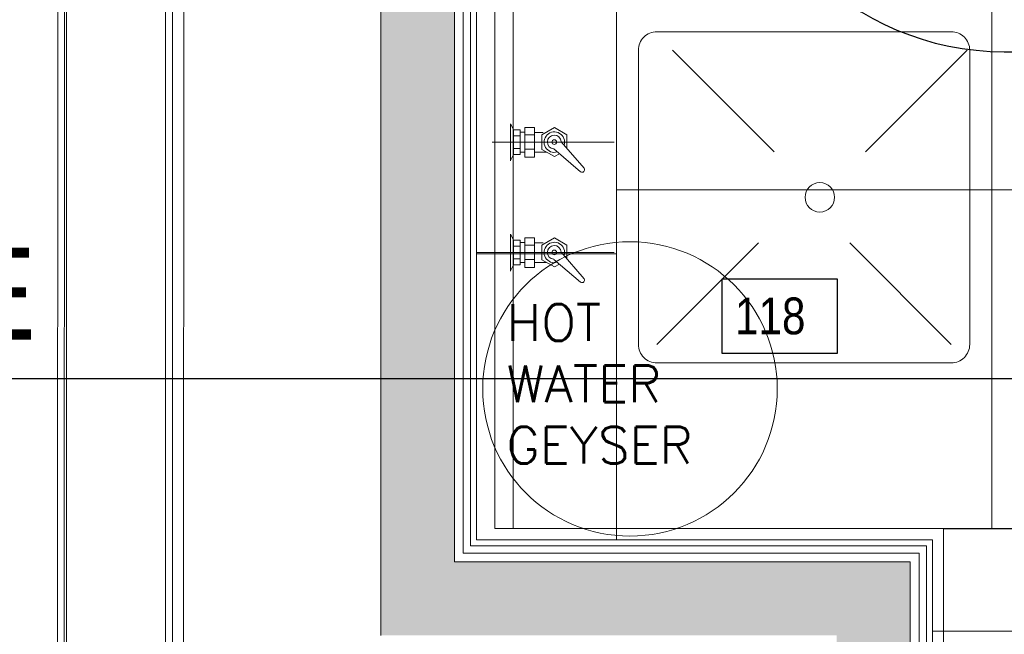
# Model space of a CAD drawing. Header units: millimetres. Extents: x -125266 to 274256, y -711690 to -301689.
# Tile 255 of 256: x -61741 to -60403, y -344306 to -343471. Entities that reach past the tile are written whole.
import ezdxf

# ---------------------------------------------------------------- set-up
doc = ezdxf.new("R2010")
doc.units = ezdxf.units.MM
doc.linetypes.add('CONTINOUS', pattern=[0])
for name, color, linetype, lineweight in [('A-DETL-MBND', 5, 'Continuous', 9), ('A-GLAZ-CURT', 8, 'Continuous', 9), ('AD Wall', 8, 'Continuous', 15), ('ARCH', 7, 'Continuous', 0), ('CEILING', 8, 'Continuous', 5), ('Equipment', 8, 'Continuous', 0), ('Finished Line', 7, 'Continuous', 0), ('HOOD', 6, 'Continuous', 0), ('Legend', 5, 'Continuous', 0), ('MEPTEK HVAC-Kitchen Exhaust Air Duct', 30, 'Continuous', 30), ('MEPTEK HVAC-Kitchen Fresh Air Duct', 3, 'Continuous', 30), ('MEPTEK-TEXT1', 7, 'Continuous', 30), ('Plaster Line', 7, 'Continuous', 0)]:
    doc.layers.add(name, color=color, linetype=linetype, lineweight=lineweight)
for name, color, linetype in [('Equip Code', 1, 'Continuous'), ('Equipment Name', 7, 'Continuous'), ('Light Equipment', 8, 'Continuous'), ('Model_Top', 7, 'Continuous')]:
    doc.layers.add(name, color=color, linetype=linetype)
doc.styles.add('Raar', font='arial.ttf', dxfattribs={"width": 0.8})
doc.styles.add('REVAC', font='verdana.ttf', dxfattribs={"height": 50})
doc.styles.get("Standard").update_dxf_attribs({"font": 'ARIALN.TTF'})
doc.styles.add('Times New Roman', font='times.ttf', dxfattribs={"height": 150})
doc.dimstyles.new('ARA-125', dxfattribs={"dimtxt": 200, "dimasz": 75, "dimexe": 0, "dimexo": 75, "dimgap": 7.5, "dimtad": 0, "dimdec": 0, "dimrnd": 5, "dimdsep": 46, "dimtxsty": 'Times New Roman', "dimblk": 'ARCHTICK', "dimcen": 56.25, "dimdle": 56.25, "dimclrd": 256, "dimclre": 256, "dimclrt": 256, "dimazin": 3, "dimtfac": 1, "dimtdec": 0, "dimtix": 1, "dimtmove": 1, "dimatfit": 3, "dimfxl": 0, "dimtolj": 1, "dimlwd": -1, "dimlwe": 0, "dimarcsym": 0})

# ---------------------------------------------------------------- blocks, each defined once
blk = doc.blocks.new('A_GLASS_PARTITION_TYPE 2 - TYPE 2-49217597-Store 26 at Node L4 Level')
at = {"layer": 'A-GLAZ-CURT', "color": 8, "lineweight": 15}
for p, q in [((610, 7.5), (-610, 7.5)), ((-610, 7.5), (-610, -7.5)), ((610, -7.5), (610, 7.5)), ((-610, -7.5), (610, -7.5)), ((-600, -175), (-650, -175)), ((-650, -175), (-650, -275)), ((-600, -275), (-600, -175)), ((-650, -275), (-600, -275))]:
    blk.add_line(p, q, dxfattribs=at)
blk = doc.blocks.new('Ceilings 86 - Ceilings 58-48037302-Store 26 at Node L4 Level')
at = {"layer": 'A-DETL-MBND', "color": 250, "lineweight": 13}
for p, q in [((586638.5, 74900.4), (585473.7, 74463.6)), ((585521.9, 74335.1), (586686.7, 74771.8))]:
    blk.add_line(p, q, dxfattribs=at)
blk = doc.blocks.new('DIAL-LT-NDE-ZZ-M3-A-100_rvt-1-Store 26 at Node L4 Level')
at = {"layer": 'A-DETL-MBND', "color": 8, "lineweight": 13}
for p, q in [((-576832.7, 135894.1), (-574322.6, 135893.6)), ((-574328.7, 135881.6), (-575572.7, 135881.9))]:
    blk.add_line(p, q, dxfattribs=at)
at = {"color": 8, "lineweight": 13}
for name, p, rotation in [('Ceilings 86 - Ceilings 58-48037302-Store 26 at Node L4 Level', (0, 0), 159.4399999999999), ('A_GLASS_PARTITION_TYPE 2 - TYPE 2-49217597-Store 26 at Node L4 Level', (-574954.6, 136045.3), 179.9900000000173)]:
    blk.add_blockref(name, p, dxfattribs=dict(at, rotation=rotation))
blk = doc.blocks.new('ARCH')
at = {"layer": 'Legend', "ltscale": 15}
h = blk.add_hatch(dxfattribs=at)
h.set_pattern_fill('SACNCR', color=8, scale=25, style=0)
h.paths.add_polyline_path([(-61250.1, -341787), (-61250.1, -342091.1), (-61250.1, -342091.1), (-61250.1, -342141.1), (-61250.1, -344307.9), (-61181.2, -344307.9), (-61181.2, -344307.9), (-61169.1, -344307.9), (-60630.8, -344307.9), (-60630.8, -344920), (-60630.8, -344932), (-61250.1, -344932), (-61250.1, -351457.1), (-61395.2, -351457.1), (-61395.2, -351557.1), (-60383.2, -351557.1), (-60383.2, -352683.7), (-61393.2, -352683.7), (-61393.2, -352783.7), (-60283.2, -352783.7), (-60283.2, -351457.1), (-61150.1, -351457.1), (-61150.1, -346632), (-57589.3, -346632), (-57474.4, -346517.1), (-57545.1, -346446.4), (-57630.7, -346532), (-57700.7, -346532), (-57700.7, -346582), (-58200.7, -346582), (-58200.7, -346532), (-58300.7, -346532), (-58300.7, -346582), (-58800.7, -346582), (-58800.7, -346532), (-58980.8, -346532), (-58980.8, -346426), (-59030.8, -346426), (-59030.8, -346026), (-58980.8, -346026), (-58980.8, -345956), (-59080.8, -345956), (-59080.8, -346532), (-61150.1, -346532), (-61150.1, -345032), (-60530.8, -345032), (-60530.8, -344607), (-59080.8, -344607), (-59080.8, -345032), (-58980.8, -345032), (-58980.8, -344507), (-60530.8, -344507), (-60530.8, -344207.9), (-61150.1, -344207.9), (-61150.1, -341887), (-56700.1, -341887), (-56700.1, -344932), (-58020.8, -344932), (-58020.8, -345032), (-56700.1, -345032), (-56700.1, -345601.3), (-56785.7, -345687), (-56715, -345757.7), (-56600.1, -345642.8), (-56600.1, -341887), (-51541.4, -341887), (-51541.4, -345439.4, 0.002965), (-51441.4, -345409.7), (-51441.4, -341887), (-47645.9, -341887), (-47645.9, -344723.2), (-47445.9, -344723.2), (-47445.9, -344623.2), (-47545.9, -344623.2), (-47545.9, -341887), (-45935.9, -341887), (-45935.9, -344623.2), (-46521.9, -344623.2), (-46521.9, -344723.2), (-45835.9, -344723.2), (-45835.9, -341787), (-45958.9, -341787), (-45958.9, -341787.9), (-46008.9, -341787.9)])
h = blk.add_hatch(dxfattribs=at)
h.set_pattern_fill('SACNCR', color=8, scale=25, style=0)
h.paths.add_polyline_path([(-61250.1, -341787), (-61250.1, -342091.1), (-61250.1, -342091.1), (-61250.1, -342141.1), (-61250.1, -344307.9), (-61181.2, -344307.9), (-61181.2, -344307.9), (-61169.1, -344307.9), (-60630.8, -344307.9), (-60630.8, -344920), (-60630.8, -344932), (-61250.1, -344932), (-61250.1, -351457.1), (-61395.2, -351457.1), (-61395.2, -351557.1), (-60383.2, -351557.1), (-60383.2, -352683.7), (-61393.2, -352683.7), (-61393.2, -352783.7), (-60283.2, -352783.7), (-60283.2, -351457.1), (-61150.1, -351457.1), (-61150.1, -346632), (-57589.3, -346632), (-57474.4, -346517.1), (-57545.1, -346446.4), (-57630.7, -346532), (-57700.7, -346532), (-57700.7, -346582), (-58200.7, -346582), (-58200.7, -346532), (-58300.7, -346532), (-58300.7, -346582), (-58800.7, -346582), (-58800.7, -346532), (-58980.8, -346532), (-58980.8, -346426), (-59030.8, -346426), (-59030.8, -346026), (-58980.8, -346026), (-58980.8, -345956), (-59080.8, -345956), (-59080.8, -346532), (-61150.1, -346532), (-61150.1, -345032), (-60530.8, -345032), (-60530.8, -344607), (-59080.8, -344607), (-59080.8, -345032), (-58980.8, -345032), (-58980.8, -344507), (-60530.8, -344507), (-60530.8, -344207.9), (-61150.1, -344207.9), (-61150.1, -341887), (-56700.1, -341887), (-56700.1, -344932), (-58020.8, -344932), (-58020.8, -345032), (-56700.1, -345032), (-56700.1, -345601.3), (-56785.7, -345687), (-56715, -345757.7), (-56600.1, -345642.8), (-56600.1, -341887), (-51541.4, -341887), (-51541.4, -345439.4, 0.002965), (-51441.4, -345409.7), (-51441.4, -341887), (-47645.9, -341887), (-47645.9, -344723.2), (-47445.9, -344723.2), (-47445.9, -344623.2), (-47545.9, -344623.2), (-47545.9, -341887), (-45935.9, -341887), (-45935.9, -344623.2), (-46521.9, -344623.2), (-46521.9, -344723.2), (-45835.9, -344723.2), (-45835.9, -341787), (-45958.9, -341787), (-45958.9, -341787.9), (-46008.9, -341787.9)])
at = {"layer": 'AD Wall', "lineweight": 0}
for p, q in [((-61250.1, -341787), (-61250.1, -344307.9)), ((-61150.1, -341887), (-61150.1, -344207.9)), ((-61150.1, -344207.9), (-60530.8, -344207.9)), ((-60530.8, -344207.9), (-60530.8, -344507))]:
    blk.add_line(p, q, dxfattribs=at)
at = {"layer": 'AD Wall', "color": 8, "lineweight": 0}
for p, q in [((-61250.1, -341787), (-61250.1, -344307.9)), ((-61150.1, -341887), (-61150.1, -344207.9)), ((-61150.1, -344207.9), (-60530.8, -344207.9)), ((-60530.8, -344207.9), (-60530.8, -344507))]:
    blk.add_line(p, q, dxfattribs=at)
at = {"layer": 'Equip Code'}
blk.add_lwpolyline([(-60786.4, -343924.4), (-60786.4, -343823.3), (-60630.2, -343823.3), (-60630.2, -343924.4)], close=True, dxfattribs=at)
at = {"layer": 'Equipment'}
for p, q in [((-61095.1, -344162.3), (-61095.1, -342662.3)), ((-61095.1, -344162.3), (-61095.1, -342662.3)), ((-61070.1, -344162.3), (-61070.1, -342662.3)), ((-61070.1, -344162.3), (-61070.1, -342662.3)), ((-60930.1, -344162.3), (-60930.1, -342662.3)), ((-60930.1, -344162.3), (-60930.1, -342662.3)), ((-60420.1, -342662.3), (-60420.1, -344162.3)), ((-60420.1, -342662.3), (-60420.1, -344162.3)), ((-60853.7, -343512.3), (-60715.7, -343650.3)), ((-60853.7, -343512.3), (-60715.7, -343650.3)), ((-60453.7, -343512.3), (-60591.7, -343650.3)), ((-60453.7, -343512.3), (-60591.7, -343650.3)), ((-61073.7, -343662.6), (-61073.7, -343612.3)), ((-61073.7, -343612.3), (-61070, -343620.3)), ((-61073.7, -343662.6), (-61073.7, -343612.3)), ((-61073.7, -343612.3), (-61070, -343620.3)), ((-61041.1, -343617.5), (-61054.2, -343617.5)), ((-61054.2, -343617.5), (-61054.2, -343657.7)), ((-61041.1, -343617.5), (-61054.2, -343617.5)), ((-61054.2, -343617.5), (-61054.2, -343657.7)), ((-61041.1, -343657.7), (-61041.1, -343617.5)), ((-61041.1, -343657.7), (-61041.1, -343617.5)), ((-61031.3, -343627.4), (-61014.3, -343617.6)), ((-61031.3, -343627.4), (-61014.3, -343617.6)), ((-61014.3, -343617.6), (-60997.2, -343627.4)), ((-61014.3, -343617.6), (-60997.2, -343627.4)), ((-61060.6, -343620.4), (-61070, -343620.4)), ((-61070, -343620.4), (-61070, -343654.3)), ((-61060.6, -343620.4), (-61070, -343620.4)), ((-61070, -343620.4), (-61070, -343654.3)), ((-61060.6, -343628.6), (-61070, -343628.6)), ((-61060.6, -343628.6), (-61070, -343628.6)), ((-61060.6, -343620.4), (-61060.6, -343654.2)), ((-61060.6, -343620.4), (-61060.6, -343654.2)), ((-61054.2, -343623.6), (-61060.6, -343623.6)), ((-61054.2, -343623.6), (-61060.6, -343623.6)), ((-61041.1, -343627.5), (-61054.2, -343627.5)), ((-61041.1, -343627.5), (-61054.2, -343627.5)), ((-61041.1, -343624.2), (-61029.7, -343624.2)), ((-61041.1, -343624.2), (-61029.7, -343624.2)), ((-61031.3, -343647.1), (-61031.3, -343627.4)), ((-61031.3, -343647.1), (-61031.3, -343627.4)), ((-60997.2, -343627.4), (-60997.2, -343645.7)), ((-60997.2, -343627.4), (-60997.2, -343645.7)), ((-60933.1, -343637.3), (-61098.7, -343637.3)), ((-60933.1, -343637.3), (-61098.7, -343637.3)), ((-60933.1, -343637.3), (-61070.1, -343637.3)), ((-60933.1, -343637.3), (-61070.1, -343637.3)), ((-61060.6, -343646), (-61070, -343646)), ((-61060.6, -343646), (-61070, -343646)), ((-61005, -343636.7), (-60973.8, -343672.9)), ((-61005, -343636.7), (-60973.8, -343672.9)), ((-61073.7, -343662.3), (-61070, -343654.3)), ((-61073.7, -343662.3), (-61070, -343654.3)), ((-61060.6, -343654.2), (-61070, -343654.2)), ((-61060.6, -343654.2), (-61070, -343654.2)), ((-61054.2, -343651.1), (-61060.6, -343651.1)), ((-61054.2, -343651.1), (-61060.6, -343651.1)), ((-61041.1, -343646.8), (-61054.2, -343646.8)), ((-61041.1, -343646.8), (-61054.2, -343646.8)), ((-61054.2, -343657.7), (-61041.1, -343657.7)), ((-61054.2, -343657.7), (-61041.1, -343657.7)), ((-61041.1, -343650.8), (-61025, -343650.8)), ((-61041.1, -343650.8), (-61025, -343650.8)), ((-61014.3, -343657), (-61031.3, -343647.1)), ((-61014.3, -343657), (-61031.3, -343647.1)), ((-61014.9, -343646.6), (-60978.7, -343677.8)), ((-61014.9, -343646.6), (-60978.7, -343677.8)), ((-61007.4, -343653), (-61014.3, -343657)), ((-61007.4, -343653), (-61014.3, -343657)), ((-61073.7, -343812.6), (-61073.7, -343762.3)), ((-61073.7, -343762.3), (-61070, -343770.3)), ((-61073.7, -343812.6), (-61073.7, -343762.3)), ((-61073.7, -343762.3), (-61070, -343770.3)), ((-61060.6, -343770.4), (-61070, -343770.4)), ((-61070, -343770.4), (-61070, -343804.3)), ((-61060.6, -343770.4), (-61070, -343770.4)), ((-61070, -343770.4), (-61070, -343804.3)), ((-61060.6, -343778.6), (-61070, -343778.6)), ((-61060.6, -343778.6), (-61070, -343778.6)), ((-61060.6, -343770.4), (-61060.6, -343804.2)), ((-61060.6, -343770.4), (-61060.6, -343804.2)), ((-61054.2, -343773.6), (-61060.6, -343773.6)), ((-61054.2, -343773.6), (-61060.6, -343773.6)), ((-61041.1, -343767.5), (-61054.2, -343767.5)), ((-61054.2, -343767.5), (-61054.2, -343807.7)), ((-61041.1, -343767.5), (-61054.2, -343767.5)), ((-61054.2, -343767.5), (-61054.2, -343807.7)), ((-61041.1, -343777.5), (-61054.2, -343777.5)), ((-61041.1, -343777.5), (-61054.2, -343777.5)), ((-61041.1, -343807.7), (-61041.1, -343767.5)), ((-61041.1, -343807.7), (-61041.1, -343767.5)), ((-61041.1, -343774.2), (-61029.7, -343774.2)), ((-61041.1, -343774.2), (-61029.7, -343774.2)), ((-61031.3, -343777.4), (-61014.3, -343767.6)), ((-61031.3, -343777.4), (-61014.3, -343767.6)), ((-61031.3, -343797.1), (-61031.3, -343777.4)), ((-61031.3, -343797.1), (-61031.3, -343777.4)), ((-61014.3, -343767.6), (-60997.2, -343777.4)), ((-61014.3, -343767.6), (-60997.2, -343777.4)), ((-60997.2, -343777.4), (-60997.2, -343795.7)), ((-60997.2, -343777.4), (-60997.2, -343795.7)), ((-60737.1, -343774.3), (-60875.1, -343912.3)), ((-60737.1, -343774.3), (-60875.1, -343912.3)), ((-60613.1, -343774.3), (-60475.1, -343912.3)), ((-60613.1, -343774.3), (-60475.1, -343912.3)), ((-60954.5, -343787.3), (-61120.1, -343787.3)), ((-60954.5, -343787.3), (-61120.1, -343787.3)), ((-60933.1, -343787.3), (-61098.7, -343787.3)), ((-60933.1, -343787.3), (-61098.7, -343787.3)), ((-60933.1, -343787.3), (-61070.1, -343787.3)), ((-60933.1, -343787.3), (-61070.1, -343787.3)), ((-61005, -343786.7), (-60973.8, -343822.9)), ((-61005, -343786.7), (-60973.8, -343822.9)), ((-61073.7, -343812.3), (-61070, -343804.3)), ((-61073.7, -343812.3), (-61070, -343804.3)), ((-61060.6, -343796), (-61070, -343796)), ((-61060.6, -343796), (-61070, -343796)), ((-61060.6, -343804.2), (-61070, -343804.2)), ((-61060.6, -343804.2), (-61070, -343804.2)), ((-61054.2, -343801.1), (-61060.6, -343801.1)), ((-61054.2, -343801.1), (-61060.6, -343801.1)), ((-61041.1, -343796.8), (-61054.2, -343796.8)), ((-61041.1, -343796.8), (-61054.2, -343796.8)), ((-61041.1, -343800.8), (-61025, -343800.8)), ((-61041.1, -343800.8), (-61025, -343800.8)), ((-61014.3, -343807), (-61031.3, -343797.1)), ((-61014.3, -343807), (-61031.3, -343797.1)), ((-61014.9, -343796.6), (-60978.7, -343827.8)), ((-61014.9, -343796.6), (-60978.7, -343827.8)), ((-61007.4, -343803), (-61014.3, -343807)), ((-61007.4, -343803), (-61014.3, -343807)), ((-61054.2, -343807.7), (-61041.1, -343807.7)), ((-61054.2, -343807.7), (-61041.1, -343807.7)), ((-60370.1, -344162.3), (-61095.1, -344162.3))]:
    blk.add_line(p, q, dxfattribs=at)
blk.add_lwpolyline([(-60450.1, -343512.3), (-60450.1, -343912.3, -0.414214), (-60475.1, -343937.3), (-60875.1, -343937.3, -0.414214), (-60900.1, -343912.3), (-60900.1, -343512.3, -0.414214), (-60875.1, -343487.3), (-60475.1, -343487.3, -0.414214)], format="xyb", close=True, dxfattribs=at)
blk.add_lwpolyline([(-60450.1, -343512.3), (-60450.1, -343912.3, -0.414214), (-60475.1, -343937.3), (-60875.1, -343937.3, -0.414214), (-60900.1, -343912.3), (-60900.1, -343512.3, -0.414214), (-60875.1, -343487.3), (-60475.1, -343487.3, -0.414214)], format="xyb", close=True, dxfattribs=at)
blk.add_lwpolyline([(-60485.8, -344462.9), (-59435.8, -344462.9), (-59435.8, -344162.9), (-60485.8, -344162.9)], close=True, dxfattribs=at)
for centre, radius in [((-61014.4, -343637.2), 3.12), ((-61014.4, -343637.2), 3.12), ((-60653.7, -343712.3), 20), ((-60653.7, -343712.3), 20), ((-60911.6, -343972.7), 200), ((-61014.4, -343787.2), 3.12), ((-61014.4, -343787.2), 3.12)]:
    blk.add_circle(centre, radius, dxfattribs=at)
for centre, radius, start, end in [((-61014.3, -343637.3), 13.9, 343.0285, 286.6696), ((-61014.3, -343637.3), 13.9, 343.0285, 286.6696), ((-61014.4, -343637.2), 9.38, 3.4446, 266.6259), ((-61014.4, -343637.2), 9.38, 3.4446, 266.6259), ((-60976.8, -343674.8), 3.52, 237.4, 32.6), ((-60976.8, -343674.8), 3.52, 237.4, 32.6), ((-61014.3, -343787.3), 13.9, 343.0285, 286.6696), ((-61014.3, -343787.3), 13.9, 343.0285, 286.6696), ((-61014.4, -343787.2), 9.38, 3.4446, 266.6259), ((-61014.4, -343787.2), 9.38, 3.4446, 266.6259), ((-60976.8, -343824.8), 3.52, 237.4, 32.6), ((-60976.8, -343824.8), 3.52, 237.4, 32.6)]:
    blk.add_arc(centre, radius, start, end, dxfattribs=at)
at = {"layer": 'Finished Line', "color": 8}
for p, q in [((-61128.1, -341909), (-61128.1, -344185.9)), ((-61128.1, -341909), (-61128.1, -344185.9)), ((-61120.1, -341917), (-61120.1, -344177.9)), ((-61120.1, -341917), (-61120.1, -344177.9)), ((-61120.1, -344177.9), (-60500.8, -344177.9)), ((-61120.1, -344177.9), (-60500.8, -344177.9)), ((-60500.8, -344177.9), (-60500.8, -344477)), ((-60500.8, -344177.9), (-60500.8, -344477)), ((-61128.1, -344185.9), (-60508.8, -344185.9)), ((-61128.1, -344185.9), (-60508.8, -344185.9)), ((-60508.8, -344185.9), (-60508.8, -344485)), ((-60508.8, -344185.9), (-60508.8, -344485))]:
    blk.add_line(p, q, dxfattribs=at)
at = {"layer": 'Light Equipment', "lineweight": 0}
for p, q in [((-61095.1, -344162.3), (-61095.1, -342662.3)), ((-61095.1, -344162.3), (-61095.1, -342662.3)), ((-61070.1, -344162.3), (-61070.1, -342662.3)), ((-61070.1, -344162.3), (-61070.1, -342662.3)), ((-60930.1, -344162.3), (-60930.1, -342662.3)), ((-60930.1, -344162.3), (-60930.1, -342662.3)), ((-60420.1, -342662.3), (-60420.1, -344162.3)), ((-60420.1, -342662.3), (-60420.1, -344162.3)), ((-60853.7, -343512.3), (-60715.7, -343650.3)), ((-60853.7, -343512.3), (-60715.7, -343650.3)), ((-60453.7, -343512.3), (-60591.7, -343650.3)), ((-60453.7, -343512.3), (-60591.7, -343650.3)), ((-61073.7, -343662.6), (-61073.7, -343612.3)), ((-61073.7, -343612.3), (-61070, -343620.3)), ((-61073.7, -343662.6), (-61073.7, -343612.3)), ((-61073.7, -343612.3), (-61070, -343620.3)), ((-61041.1, -343617.5), (-61054.2, -343617.5)), ((-61054.2, -343617.5), (-61054.2, -343657.7)), ((-61041.1, -343617.5), (-61054.2, -343617.5)), ((-61054.2, -343617.5), (-61054.2, -343657.7)), ((-61041.1, -343657.7), (-61041.1, -343617.5)), ((-61041.1, -343657.7), (-61041.1, -343617.5)), ((-61031.3, -343627.4), (-61014.3, -343617.6)), ((-61031.3, -343627.4), (-61014.3, -343617.6)), ((-61014.3, -343617.6), (-60997.2, -343627.4)), ((-61014.3, -343617.6), (-60997.2, -343627.4)), ((-61060.6, -343620.4), (-61070, -343620.4)), ((-61070, -343620.4), (-61070, -343654.3)), ((-61060.6, -343620.4), (-61070, -343620.4)), ((-61070, -343620.4), (-61070, -343654.3)), ((-61060.6, -343628.6), (-61070, -343628.6)), ((-61060.6, -343628.6), (-61070, -343628.6)), ((-61060.6, -343620.4), (-61060.6, -343654.2)), ((-61060.6, -343620.4), (-61060.6, -343654.2)), ((-61054.2, -343623.6), (-61060.6, -343623.6)), ((-61054.2, -343623.6), (-61060.6, -343623.6)), ((-61041.1, -343627.5), (-61054.2, -343627.5)), ((-61041.1, -343627.5), (-61054.2, -343627.5)), ((-61041.1, -343624.2), (-61029.7, -343624.2)), ((-61041.1, -343624.2), (-61029.7, -343624.2)), ((-61031.3, -343647.1), (-61031.3, -343627.4)), ((-61031.3, -343647.1), (-61031.3, -343627.4)), ((-60997.2, -343627.4), (-60997.2, -343645.7)), ((-60997.2, -343627.4), (-60997.2, -343645.7)), ((-60933.1, -343637.3), (-61098.7, -343637.3)), ((-60933.1, -343637.3), (-61098.7, -343637.3)), ((-60933.1, -343637.3), (-61070.1, -343637.3)), ((-60933.1, -343637.3), (-61070.1, -343637.3)), ((-61060.6, -343646), (-61070, -343646)), ((-61060.6, -343646), (-61070, -343646)), ((-61005, -343636.7), (-60973.8, -343672.9)), ((-61005, -343636.7), (-60973.8, -343672.9)), ((-61073.7, -343662.3), (-61070, -343654.3)), ((-61073.7, -343662.3), (-61070, -343654.3)), ((-61060.6, -343654.2), (-61070, -343654.2)), ((-61060.6, -343654.2), (-61070, -343654.2)), ((-61054.2, -343651.1), (-61060.6, -343651.1)), ((-61054.2, -343651.1), (-61060.6, -343651.1)), ((-61041.1, -343646.8), (-61054.2, -343646.8)), ((-61041.1, -343646.8), (-61054.2, -343646.8)), ((-61054.2, -343657.7), (-61041.1, -343657.7)), ((-61054.2, -343657.7), (-61041.1, -343657.7)), ((-61041.1, -343650.8), (-61025, -343650.8)), ((-61041.1, -343650.8), (-61025, -343650.8)), ((-61014.3, -343657), (-61031.3, -343647.1)), ((-61014.3, -343657), (-61031.3, -343647.1)), ((-61014.9, -343646.6), (-60978.7, -343677.8)), ((-61014.9, -343646.6), (-60978.7, -343677.8)), ((-61007.4, -343653), (-61014.3, -343657)), ((-61007.4, -343653), (-61014.3, -343657)), ((-61073.7, -343812.6), (-61073.7, -343762.3)), ((-61073.7, -343762.3), (-61070, -343770.3)), ((-61073.7, -343812.6), (-61073.7, -343762.3)), ((-61073.7, -343762.3), (-61070, -343770.3)), ((-61060.6, -343770.4), (-61070, -343770.4)), ((-61070, -343770.4), (-61070, -343804.3)), ((-61060.6, -343770.4), (-61070, -343770.4)), ((-61070, -343770.4), (-61070, -343804.3)), ((-61060.6, -343778.6), (-61070, -343778.6)), ((-61060.6, -343778.6), (-61070, -343778.6)), ((-61060.6, -343770.4), (-61060.6, -343804.2)), ((-61060.6, -343770.4), (-61060.6, -343804.2)), ((-61054.2, -343773.6), (-61060.6, -343773.6)), ((-61054.2, -343773.6), (-61060.6, -343773.6)), ((-61041.1, -343767.5), (-61054.2, -343767.5)), ((-61054.2, -343767.5), (-61054.2, -343807.7)), ((-61041.1, -343767.5), (-61054.2, -343767.5)), ((-61054.2, -343767.5), (-61054.2, -343807.7)), ((-61041.1, -343777.5), (-61054.2, -343777.5)), ((-61041.1, -343777.5), (-61054.2, -343777.5)), ((-61041.1, -343807.7), (-61041.1, -343767.5)), ((-61041.1, -343807.7), (-61041.1, -343767.5)), ((-61041.1, -343774.2), (-61029.7, -343774.2)), ((-61041.1, -343774.2), (-61029.7, -343774.2)), ((-61031.3, -343777.4), (-61014.3, -343767.6)), ((-61031.3, -343777.4), (-61014.3, -343767.6)), ((-61031.3, -343797.1), (-61031.3, -343777.4)), ((-61031.3, -343797.1), (-61031.3, -343777.4)), ((-61014.3, -343767.6), (-60997.2, -343777.4)), ((-61014.3, -343767.6), (-60997.2, -343777.4)), ((-60997.2, -343777.4), (-60997.2, -343795.7)), ((-60997.2, -343777.4), (-60997.2, -343795.7)), ((-60737.1, -343774.3), (-60875.1, -343912.3)), ((-60737.1, -343774.3), (-60875.1, -343912.3)), ((-60613.1, -343774.3), (-60475.1, -343912.3)), ((-60613.1, -343774.3), (-60475.1, -343912.3)), ((-60954.5, -343787.3), (-61120.1, -343787.3)), ((-60954.5, -343787.3), (-61120.1, -343787.3)), ((-60933.1, -343787.3), (-61098.7, -343787.3)), ((-60933.1, -343787.3), (-61098.7, -343787.3)), ((-60933.1, -343787.3), (-61070.1, -343787.3)), ((-60933.1, -343787.3), (-61070.1, -343787.3)), ((-61005, -343786.7), (-60973.8, -343822.9)), ((-61005, -343786.7), (-60973.8, -343822.9)), ((-61073.7, -343812.3), (-61070, -343804.3)), ((-61073.7, -343812.3), (-61070, -343804.3)), ((-61060.6, -343796), (-61070, -343796)), ((-61060.6, -343796), (-61070, -343796)), ((-61060.6, -343804.2), (-61070, -343804.2)), ((-61060.6, -343804.2), (-61070, -343804.2)), ((-61054.2, -343801.1), (-61060.6, -343801.1)), ((-61054.2, -343801.1), (-61060.6, -343801.1)), ((-61041.1, -343796.8), (-61054.2, -343796.8)), ((-61041.1, -343796.8), (-61054.2, -343796.8)), ((-61041.1, -343800.8), (-61025, -343800.8)), ((-61041.1, -343800.8), (-61025, -343800.8)), ((-61014.3, -343807), (-61031.3, -343797.1)), ((-61014.3, -343807), (-61031.3, -343797.1)), ((-61014.9, -343796.6), (-60978.7, -343827.8)), ((-61014.9, -343796.6), (-60978.7, -343827.8)), ((-61007.4, -343803), (-61014.3, -343807)), ((-61007.4, -343803), (-61014.3, -343807)), ((-61054.2, -343807.7), (-61041.1, -343807.7)), ((-61054.2, -343807.7), (-61041.1, -343807.7)), ((-60370.1, -344162.3), (-61095.1, -344162.3))]:
    blk.add_line(p, q, dxfattribs=at)
blk.add_lwpolyline([(-60450.1, -343512.3), (-60450.1, -343912.3, -0.414214), (-60475.1, -343937.3), (-60875.1, -343937.3, -0.414214), (-60900.1, -343912.3), (-60900.1, -343512.3, -0.414214), (-60875.1, -343487.3), (-60475.1, -343487.3, -0.414214)], format="xyb", close=True, dxfattribs=at)
blk.add_lwpolyline([(-60450.1, -343512.3), (-60450.1, -343912.3, -0.414214), (-60475.1, -343937.3), (-60875.1, -343937.3, -0.414214), (-60900.1, -343912.3), (-60900.1, -343512.3, -0.414214), (-60875.1, -343487.3), (-60475.1, -343487.3, -0.414214)], format="xyb", close=True, dxfattribs=at)
for points in [[(-60786.4, -343924.4), (-60786.4, -343823.3), (-60630.2, -343823.3), (-60630.2, -343924.4)], [(-60485.8, -344462.9), (-59435.8, -344462.9), (-59435.8, -344162.9), (-60485.8, -344162.9)]]:
    blk.add_lwpolyline(points, close=True, dxfattribs=at)
for centre, radius in [((-61014.4, -343637.2), 3.12), ((-61014.4, -343637.2), 3.12), ((-60653.7, -343712.3), 20), ((-60653.7, -343712.3), 20), ((-60911.6, -343972.7), 200), ((-61014.4, -343787.2), 3.12), ((-61014.4, -343787.2), 3.12)]:
    blk.add_circle(centre, radius, dxfattribs=at)
for centre, radius, start, end in [((-61014.3, -343637.3), 13.9, 343.0285, 286.6696), ((-61014.3, -343637.3), 13.9, 343.0285, 286.6696), ((-61014.4, -343637.2), 9.38, 3.4446, 266.6259), ((-61014.4, -343637.2), 9.38, 3.4446, 266.6259), ((-60976.8, -343674.8), 3.52, 237.4, 32.6), ((-60976.8, -343674.8), 3.52, 237.4, 32.6), ((-61014.3, -343787.3), 13.9, 343.0285, 286.6696), ((-61014.3, -343787.3), 13.9, 343.0285, 286.6696), ((-61014.4, -343787.2), 9.38, 3.4446, 266.6259), ((-61014.4, -343787.2), 9.38, 3.4446, 266.6259), ((-60976.8, -343824.8), 3.52, 237.4, 32.6), ((-60976.8, -343824.8), 3.52, 237.4, 32.6)]:
    blk.add_arc(centre, radius, start, end, dxfattribs=at)
at = {"layer": 'Plaster Line', "lineweight": 5}
for p, q in [((-61138.1, -341899), (-61138.1, -344195.9)), ((-61138.1, -344195.9), (-60518.8, -344195.9)), ((-60518.8, -344195.9), (-60518.8, -344495))]:
    blk.add_line(p, q, dxfattribs=at)
at = {"layer": 'Plaster Line', "color": 8, "lineweight": 5}
for p, q in [((-61138.1, -341899), (-61138.1, -344195.9)), ((-61138.1, -344195.9), (-60518.8, -344195.9)), ((-60518.8, -344195.9), (-60518.8, -344495))]:
    blk.add_line(p, q, dxfattribs=at)
at = {"lineweight": 5, "rotation": 270}
blk.add_blockref('DIAL-LT-NDE-ZZ-M3-A-100_rvt-1-Store 26 at Node L4 Level', (-197570.7, -918945.6), dxfattribs=at)
at = {"layer": 'Equip Code', "lineweight": 0}
blk.add_text('118', height=50, dxfattribs=at).set_placement((-60768.8, -343898.5))
at = {"layer": 'Equipment Name', "insert": (-61079.2, -343857.6), "char_height": 50, "width": 347.565, "attachment_point": 1}
blk.add_mtext('{\\Fsimplex|c0;HOT WATER GEYSER}', dxfattribs=at)
at = {"layer": 'Light Equipment', "lineweight": 0}
blk.add_text('118', height=50, dxfattribs=at).set_placement((-60768.8, -343898.5))
at = {"layer": 'Light Equipment', "lineweight": 0, "insert": (-61079.2, -343857.6), "char_height": 50, "width": 347.565, "attachment_point": 1}
blk.add_mtext('{\\Fsimplex|c0;HOT WATER GEYSER}', dxfattribs=at)
blk = doc.blocks.new('A$C8f9b76a3')
at = {"layer": 'Model_Top', "color": 7, "char_height": 50, "width": 825.636, "attachment_point": 7, "style": 'REVAC'}
for insert in [(351.3, 810.9), (1686.3, 807.8), (3021.3, 807.8)]:
    blk.add_mtext('\\pi173.24445;Exhaust collar\\P\\pi242.20013;350 x 300\\P\\pi89.64808;900 CFM @ 190 Pa', dxfattribs=dict(at, insert=insert))
blk = doc.blocks.new('_ArchTick')
at = {"color": 0, "linetype": 'ByBlock', "const_width": 0.15}
blk.add_lwpolyline([(-0.5, -0.5), (0.5, 0.5)], dxfattribs=at)

msp = doc.modelspace()

# ---------------------------------------------------------------- linework, layer by layer
at = {"layer": 'CEILING'}
for points in [[(-61120.1, -341917), (-56730.1, -341917), (-56730.1, -344902), (-58950.8, -344902), (-58950.8, -344477), (-60500.8, -344477), (-60500.8, -344177.9), (-61120.1, -344177.9), (-61120.1, -341917)], [(-60500.8, -344302), (-60330.1, -344302), (-60330.1, -343702), (-60930.1, -343702), (-60930.1, -344177.9)], [(-60930.1, -344177.9), (-60930.1, -343788.9), (-61120.1, -343788.9), (-61120.1, -344177.9)]]:
    msp.add_lwpolyline(points, dxfattribs=at)
for points in [[(-60930.1, -343702), (-60330.1, -343702), (-60330.1, -343102), (-60930.1, -343102)], [(-61120.1, -343788.9), (-60930.1, -343788.9), (-60930.1, -343188.9), (-61120.1, -343188.9)]]:
    msp.add_lwpolyline(points, close=True, dxfattribs=at)
at = {"layer": 'MEPTEK HVAC-Kitchen Exhaust Air Duct'}
msp.add_line((-60403.1, -343514.4, 0), (-60347, -343514.4, 0), dxfattribs=at)
msp.add_arc((-60403.1, -343139.4), 375, 180, 270, dxfattribs=at)

# ---------------------------------------------------------------- block references
at = {"layer": 'ARCH'}
msp.add_blockref('ARCH', (0, 0), dxfattribs=at)
at = {"layer": 'HOOD', "lineweight": 0, "rotation": 90}
msp.add_blockref('A$C8f9b76a3', (-59920.1, -351397.1), dxfattribs=at)

# ---------------------------------------------------------------- texts
at = {"layer": 'MEPTEK HVAC-Kitchen Fresh Air Duct', "linetype": 'CONTINOUS', "lineweight": -2, "ltscale": 25, "insert": (-63169.5, -343780.6), "char_height": 125, "attachment_point": 1, "style": 'Raar'}
msp.add_mtext_dynamic_manual_height_columns('2# 12"X12" FA GRILLE\\PWITH OBD(TYP.)\\P325 CFM EACH', width=2256.384, gutter_width=12.5, heights=[0], dxfattribs=at)
at = {"layer": 'MEPTEK-TEXT1', "char_height": 350, "attachment_point": 1}
for s, insert, width in [('{\\fCalibri|b0|i0|c0|p34;\\H1.28571x;\\C1;GENERAL GUIDELINES-HVAC :\\P\\fArial Narrow|b0|i0|c0|p34;\\H0.88889x;\\C256;\\P\\fCalibri|b0|i0|c0|p34;\\C4;DUCTING :\\H0.875x;\\P\\pi-1050,l1050,t1050;\\C256;1.^IDUCTING SHALL BE IN ACCORDANCE WITH IS 655, GALVANIZED IRON SHEET TO BE USED FOR ALL DUCTING WORKS. THERMAL INSULATION ON DUCTS SHALL BE 19 MM THICK. CLOSED CELL CLASS “O” BS 476 PART 6-7 FM APPROVED NITRILE RUBBER ELASTOMERIC INSULATION THERMAL CONDUCTIVITY 0.033 WATTS PER METER-KELVIN (W/(M.K)) AT 0°C FOR AIR CONDITIONING DUCTING. \\P2.^ITHERMAL INSULATION ON KITCHEN EXHAUST DUCTING SHALL BE 80 MM THICK ALUMINUM FOIL FACED RESIN BONDED FIBRE GLASS WOOL OF DENSITY NOT LESS THAN 48 KG/M3.\\P3.^ITHERMAL INSULATION ON FRESH AIR, SUPPLY AIR AND RETURN AIR SHALL BE 19MM THICK CLOSED CELL ANTI-MICROBIAL CLASS “O” BS 476 AND PART 6 & 7 FM APPROVED NITRILE RUBBER ELASTOMERIC INSULATION THERMAL CONDUCTIVITY 0.033 WATTS PER METER-KELVIN (W/ (M\\fArial|b0|i0|c0|p34;.\\fCalibri|b0|i0|c0|p34;K)) AT 0°C.\\P4.^IAPPROPRIATE NUMBER OF TRAP DOORS SHALL BE PROVIDED IN KITCHEN EXHAUST DUCTING FOR OIL/GREASE CLEANING PURPOSE.\\P5.^IDUCTING INSTALLATION WITH RESPECT TO FRESH AIR INTAKE, KITCHEN EXHAUST OUT FROM LOCATION UP TO LOUVERS AT FAÇADE SHALL BE IN THE SCOPE OF CONCESSIONER INCLUDING AIR WASHER, EXHAUST FAN SECTION DRY SCRUBBER ETC.\\P6.^IEACH AND EVERY KITCHEN EXHAUST HOOD SHOULD BE EQUIPPED WITH UL LISTED, WET CHEMICAL BASED, MECHANICALLY OPERATED, AUTOMATIC FIRE SUPPRESSION SYSTEM. SEPARATE DRAWING TO BE SUBMITTED FOR HOOD SUPPRESSION SYSTEM.\\P7.^ISUPPORTING OF DUCTING TO BE DONE WITH USING ANGLE 50X 50 X 5MM AND TIE ROD OF SIZE MINIMUM 10 MM DIA/ AS PER DUCT SIZE.\\P8.^IPOST COMPLETION OF ONSITE WORK, CONCESSIONAIRE HAS TO SHARE TESTING AND COMMISSIONING REPORT WITH DIAL.\\P9.^IINTEGRATION WITH FIRE ALARM SYSTEM, SO THAT AHU GET SWITCHED OFF IN CASE OF ANY FIRE INCIDENT.\\P10.^IFOR EQUIPMENT PLACEMENT STRUCTURAL DETAILS TO BE APPROVED BY STRUCTURAL CONSULTANT AND SAME TO BE SHARE WITH DIAL.\\P11.^ITRAP DOOR WITH PROPER ACCESS TO BE PROVIDED FOR FILTER AND COPPER COIL CLEANING.\\P12.^IKITCHEN VENTILATION SHALL COMPLY TO NFPA 96 GUIDELINE.}', (-102876.1, -301696.9), 28043.429), ('{\\fCalibri|b0|i0|c0|p34;\\H1.28571x;\\C1;CHILLED WATER PIPING:-\\H0.77778x;\\P\\pi-1050,l1050,t1050;\\C256;1.^ICHILLED WATER PIPING SHALL BE CONFIRMING TO IS:1239 PART I CLASS ‘C’ HEAVY AND FITTING SHALL BE CONFORMING TO ASTM A-105,3000LBS SOCKET WELD END (UP TO 50MM) & 1S:1239 PART-II HEAVY/ASTM A-234 WPB, GR.B BUTT WELD FITTING ( ABOVE 50NB PIPE SIZE)\\P2.^IPIPING CONNECTION SHOULD BE SOCKET WELDED UP TO 50NB SIZE AND SHALL BE BUTT WELD ABOVE 50NB PIPE SIZE. PIPE FLANGES SHOULD BE CONFIRMING TO ASTM A-105 # 150 SORF AND FLANGE DIMENSION SHOULD BE IN ACCORDANCE WITH ASME/ANSI B 16.5 (150 SORF), FITTING TO FITTING WELDING IS NOT ALLOWED. NOZZLE CONNECTIONS/THREDOLETS/WELDOLETS ARE NOT ALLOWED BY PUNCTURING THE PIPE. ONLY EQUAL/UNEQUAL TEE’S SHALL BE USED FOR BRANCH CONNECTION FROM HEADER. SOCKET WELD END TEE SHOULD BE USED FOR BRANCH CONNECTION (UP-TO -50NB PIPE SIZE) W.R.T TO PRESSURE GAUGE/TEMPERATURE GAUGE/AIR VENT/DRAIN POINT ETC.\\P3.^IPOST INSTALLATION CLEARANCE BY DIAL, CHW PIPING SHALL BE TESTED @15KGF/CM2 HYDROSTATICS PRESSURE FOR 24HRS HOLD TIME AND TESTING SHOULD BE WITNESSED TO DIAL TEAM.\\P4.^ITHERMAL INSULATION ON CHW AND CONDENSATE DRAIN PIPING LINE SHALL BE 25MM THICK. CLOSED CELL ANTI-MICROBIAL CLASS “O” BS 476 AND PART 6 & 7 FM APPROVED NITRILE RUBBER ELASTOMERIC INSULATION THERMAL CONDUCTIVITY 0.033 WATTS PER METER-KELVIN (W/ (M\\fArial|b0|i0|c0|p34;⋅\\fCalibri|b0|i0|c0|p34;K)) AT 0°C.\\P5.^ICONDENSATE DRAIN PIPING SHALL BE COMPLYING TO IS 4985 CLASS 3 UPVC PIPE. SOLVENT CEMENT COMPLYING WITH ASTM D2564 SHALL BE USED FOR JOINTS.\\P6.^IFOR CEILING SUSPENDED CHILLED WATER PIPE:  PIPE SHOULD BE HANGED WITH TIE ROD OF SIZE MINIMUM 10 MM DIA.}', (-102709, -319968), 24849.354)]:
    msp.add_mtext(s, dxfattribs=dict(at, insert=insert, width=width))

# ---------------------------------------------------------------- leaders
at = {"layer": 'MEPTEK HVAC-Kitchen Fresh Air Duct', "linetype": 'CONTINOUS', "lineweight": -2, "ltscale": 25}
msp.add_leader([(-59518.4, -343959.1), (-63242.6, -343959.1)], dimstyle='ARA-125', override={"dimtxt": 150, "dimasz": 150}, dxfattribs=at)

doc.saveas('drawing.dxf')
